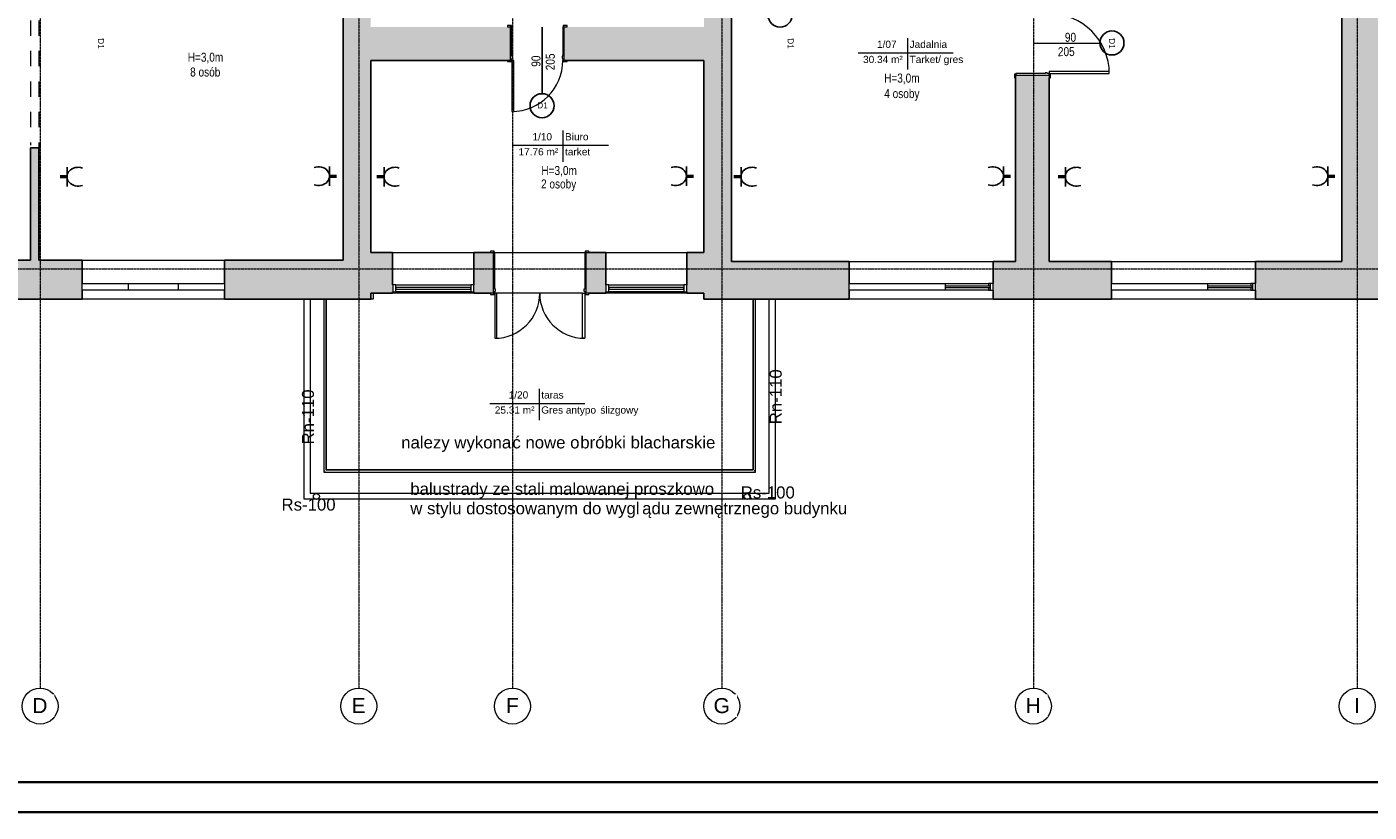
# Model space of a CAD drawing. Header units: centimetres. Extents: x 14504 to 44111, y -18976 to -7683.
# Tile 69 of 141: x 30318 to 32554, y -18976 to -17667. Entities that reach past the tile are written whole.
import ezdxf

# ---------------------------------------------------------------- set-up
doc = ezdxf.new("R2010")
doc.units = ezdxf.units.CM
for name, pattern in [('Kreska', [0.635, 0.3175, -0.3175]), ('Linia siatki', [0.9925, 0.47, -0.2175, 0.0875, -0.2175]), ('Ukryty', [0.714375, 0.47625, -0.238125])]:
    doc.linetypes.add(name, pattern=pattern)
for name, color, linetype, lineweight in [('_gruba', 90, 'Continuous', 35), ('A-AREA', 32, 'Continuous', 9), ('A-AREA-IDEN', 4, 'Continuous', 9), ('A-DETL-HDLN', 90, 'Ukryty', 9), ('A-DETL-MEDM', 33, 'Continuous', 25), ('A-DETL-THIN', 151, 'Continuous', 9), ('A-DOOR', 31, 'Continuous', 9), ('A-DOOR-FRAM', 31, 'Continuous', 18), ('A-FLOR', 192, 'Continuous', 9), ('A-FLOR-HRAL', 11, 'Continuous', 9), ('A-GLAZ', 151, 'Continuous', 9), ('A-WALL', 4, 'Continuous', 9), ('A-WALL-PATT', 111, 'Continuous', 25), ('G-ANNO-TEXT', 8, 'Continuous', 9), ('G-ANNO-TTLB', 6, 'Continuous', 9), ('I-WALL', 2, 'Continuous', 9), ('IE inst', 1, 'Continuous', 50), ('S-GRID', 8, 'Continuous', 9), ('S-GRID-IDEN', 8, 'Continuous', 9)]:
    doc.layers.add(name, color=color, linetype=linetype, lineweight=lineweight)
doc.styles.add('Arial', font='arial.ttf', dxfattribs={"height": 23.8125})
doc.styles.add('Arial_1', font='arial.ttf', dxfattribs={"height": 12})
doc.styles.add('Arial_2', font='arial.ttf', dxfattribs={"height": 18})
doc.styles.add('Arial_3', font='arial.ttf', dxfattribs={"width": 0.8, "height": 18})
doc.styles.add('Arial_5', font='arial.ttf', dxfattribs={"height": 15})
doc.styles.add('Arial_B', font='arialbd.ttf', dxfattribs={"height": 3})
doc.styles.add('Arial_B_1', font='arialbd.ttf', dxfattribs={"width": 0.95, "height": 2.4})

# ---------------------------------------------------------------- blocks, each defined once
blk = doc.blocks.new('Aluminum_1 szybowe - Okno 240_265 p_85-591871-4_Poziom piętra')
at = {"layer": 'A-GLAZ', "lineweight": 18}
for p, q in [((-132.1, 19.2), (-137.2, 19.2)), ((-137.2, 19.2), (-137.2, 7.7)), ((-137.2, 7.7), (-132.1, 7.7)), ((-132.1, 7.7), (-132.1, 19.2)), ((-57.2, 14.7), (-132.1, 14.7)), ((-132.1, 14.7), (-132.1, 12.2)), ((-132.1, 12.2), (-57.2, 12.2))]:
    blk.add_line(p, q, dxfattribs=at)
at = {"layer": 'A-GLAZ'}
for p, q in [((-129.5, 19.2), (-57.2, 19.2)), ((-57.2, 7.7), (-129.5, 7.7))]:
    blk.add_line(p, q, dxfattribs=at)
blk = doc.blocks.new('Drzwi-zewnętrzne-dwuskrzydłowe-przeszklone-okleina drewniana - 1500 x 2400mm-541410-4_Poziom piętra')
at = {"layer": 'A-DOOR', "lineweight": 18}
for p, q in [((-75, 33.6825), (-75, 108.6825)), ((-75, 108.6825), (-71.5, 108.6825)), ((-71.5, 108.6825), (-71.5, 33.6825)), ((75, 108.6825), (71.5, 108.6825)), ((71.5, 108.6825), (71.5, 33.6825)), ((75, 33.6825), (75, 108.6825)), ((-71.5, 33.6825), (-75, 33.6825)), ((71.5, 33.6825), (75, 33.6825))]:
    blk.add_line(p, q, dxfattribs=at)
at = {"layer": 'A-DOOR'}
for p, q in [((-75.635, 35.6825), (-82.135, 35.6825)), ((-82.135, 35.6825), (-82.135, 33.6825)), ((-82.135, 33.6825), (-75.635, 33.6825)), ((-75.635, 33.6825), (-75.635, 35.6825)), ((82.135, 35.6825), (75.635, 35.6825)), ((75.635, 35.6825), (75.635, 33.6825)), ((75.635, 33.6825), (82.135, 33.6825)), ((82.135, 33.6825), (82.135, 35.6825)), ((-75.635, -34.3175), (-82.135, -34.3175)), ((-82.135, -34.3175), (-82.135, -36.3175)), ((-82.135, -36.3175), (-75.635, -36.3175)), ((-75.635, -36.3175), (-75.635, -34.3175)), ((82.135, -34.3175), (75.635, -34.3175)), ((75.635, -34.3175), (75.635, -36.3175)), ((75.635, -36.3175), (82.135, -36.3175)), ((82.135, -36.3175), (82.135, -34.3175))]:
    blk.add_line(p, q, dxfattribs=at)
for centre, start, end in [((-75, 33.6825), 0, 90), ((75, 33.6825), 90, 180)]:
    blk.add_arc(centre, 75, start, end, dxfattribs=at)
at = {"layer": 'A-DOOR-FRAM'}
for p, q in [((-75, 33.6825), (-77.5, 33.6825)), ((-77.5, 33.6825), (-77.5, -34.3175)), ((-75, 30.1825), (-75, 33.6825)), ((-73.73, 30.1825), (-75, 30.1825)), ((-75, -34.3175), (-75, 26.69)), ((-75, 26.69), (-73.73, 26.69)), ((-73.73, 26.69), (-73.73, 30.1825)), ((75, 30.1825), (73.73, 30.1825)), ((73.73, 30.1825), (73.73, 26.69)), ((73.73, 26.69), (75, 26.69)), ((75, 33.6825), (75, 30.1825)), ((77.5, 33.6825), (75, 33.6825)), ((75, 26.69), (75, -34.3175)), ((77.5, -34.3175), (77.5, 33.6825)), ((-77.5, -34.3175), (-75, -34.3175)), ((75, -34.3175), (77.5, -34.3175))]:
    blk.add_line(p, q, dxfattribs=at)
blk = doc.blocks.new('Aluminum_1 szybowe - Okno w piwnicy 135_145-541561-4_Poziom piętra')
at = {"layer": 'A-GLAZ', "lineweight": 18}
for p, q in [((-132.1, 34.1), (-137.2, 34.1)), ((-137.2, 34.1), (-137.2, 22.7)), ((-137.2, 22.7), (-132.1, 22.7)), ((-132.1, 22.7), (-132.1, 34.1)), ((-7.2, 29.7), (-132.1, 29.7)), ((-132.1, 29.7), (-132.1, 27.1)), ((-132.1, 27.1), (-7.2, 27.1)), ((-2.2, 34.1), (-7.2, 34.1)), ((-7.2, 34.1), (-7.2, 22.7)), ((-7.2, 27.1), (-7.2, 29.7)), ((-7.2, 22.7), (-2.2, 22.7)), ((-2.2, 22.7), (-2.2, 34.1))]:
    blk.add_line(p, q, dxfattribs=at)
at = {"layer": 'A-GLAZ'}
for p, q in [((-132.1, 34.1), (-7.2, 34.1)), ((-7.2, 22.7), (-132.1, 22.7))]:
    blk.add_line(p, q, dxfattribs=at)
blk = doc.blocks.new('Typ poręczy górnej - Górna poręcz_wewnętrzny_-564454-4_Poziom piętra')
at = {"layer": 'A-FLOR-HRAL'}
for p, q in [((16161.6, -10415.7), (16161.6, -10703.7)), ((16165.6, -10699.7), (16165.6, -10415.7)), ((16876.6, -10415.7), (16876.6, -10699.7)), ((16880.6, -10703.7), (16880.6, -10415.7)), ((16161.6, -10703.7), (16880.6, -10703.7)), ((16876.6, -10699.7), (16165.6, -10699.7))]:
    blk.add_line(p, q, dxfattribs=at)
for points, knots in [([(16163.4, -10701.9), (16163.4, -10701.9), (16163.5, -10701.8), (16163.6, -10701.7), (16163.7, -10701.6), (16163.8, -10701.5), (16163.9, -10701.5)], [0.46272837, 0.46272837, 0.46272837, 0.46272837, 0.47916667, 0.5, 0.52083333, 0.53727163, 0.53727163, 0.53727163, 0.53727163]), ([(16879, -10702.1), (16878.9, -10702), (16878.9, -10702), (16878.8, -10701.8), (16878.6, -10701.7), (16878.5, -10701.6), (16878.4, -10701.5), (16878.4, -10701.5)], [0.44538644, 0.44538644, 0.44538644, 0.44538644, 0.45833333, 0.47916667, 0.5, 0.52083333, 0.53727163, 0.53727163, 0.53727163, 0.53727163])]:
    blk.add_open_spline(points, degree=3, knots=knots, dxfattribs=at)
blk = doc.blocks.new('Typ poręczy górnej - Górna poręcz_wewnętrzny_-V2-4_Poziom piętra')
at = {"layer": 'A-FLOR-HRAL'}
for p, q in [((16161.6, -10415.7), (16161.6, -10703.7)), ((16165.6, -10415.7), (16165.6, -10699.7)), ((16876.6, -10699.7), (16876.6, -10415.7)), ((16880.6, -10703.7), (16880.6, -10415.7)), ((16161.6, -10703.7), (16880.6, -10703.7)), ((16165.6, -10699.7), (16876.6, -10699.7))]:
    blk.add_line(p, q, dxfattribs=at)
blk = doc.blocks.new('Aluminum_2 szybowe - 160x140-603551-4_Poziom piętra')
at = {"layer": 'A-GLAZ'}
for p, q in [((-137.2, 20.2), (22.8, 20.2)), ((-137.2, 8.7), (-137.2, 20.2)), ((22.8, 8.7), (-137.2, 8.7)), ((22.8, 20.2), (22.8, 8.7))]:
    blk.add_line(p, q, dxfattribs=at)
blk = doc.blocks.new('Aluminum_2 szybowe - 160x140-603873-4_Poziom piętra')
at = {"layer": 'A-GLAZ', "lineweight": 18}
for p, q in [((-132.1, 19.2), (-134.6, 19.2)), ((-134.6, 7.7), (-132.1, 7.7)), ((-132.1, 14.7), (-132.1, 19.2)), ((-132.1, 7.7), (-132.1, 12.2))]:
    blk.add_line(p, q, dxfattribs=at)
at = {"layer": 'A-GLAZ'}
for p, q in [((-132.1, 19.2), (-59.7, 19.2)), ((-59.7, 7.7), (-132.1, 7.7))]:
    blk.add_line(p, q, dxfattribs=at)
blk = doc.blocks.new('Aluminum_2 szybowe - 160x140-V3-4_Poziom piętra')
at = {"layer": 'A-GLAZ'}
for p, q in [((-137.2, 19.2), (22.8, 19.2)), ((-137.2, 7.7), (-137.2, 19.2)), ((22.8, 7.7), (-137.2, 7.7)), ((22.8, 19.2), (22.8, 7.7))]:
    blk.add_line(p, q, dxfattribs=at)
blk = doc.blocks.new('Drzwi-wewnętrzne-jednoskrzydłowe-dwupanelowe-drewniane - 900 x 2100mm-623786-4_Poziom piętra')
at = {"layer": 'A-DOOR', "lineweight": 18}
for p, q in [((42.5, 112.6825), (39, 112.6825)), ((39, 112.6825), (39, 27.6825)), ((42.5, 27.6825), (42.5, 112.6825)), ((39, 27.6825), (42.5, 27.6825))]:
    blk.add_line(p, q, dxfattribs=at)
at = {"layer": 'A-DOOR'}
for p, q in [((-43.135, 29.6825), (-49.635, 29.6825)), ((-49.635, 29.6825), (-49.635, 27.6825)), ((-49.635, 27.6825), (-43.135, 27.6825)), ((-43.135, 27.6825), (-43.135, 29.6825)), ((49.635, 29.6825), (43.135, 29.6825)), ((43.135, 29.6825), (43.135, 27.6825)), ((43.135, 27.6825), (49.635, 27.6825)), ((49.635, 27.6825), (49.635, 29.6825)), ((-43.135, -28.3175), (-49.635, -28.3175)), ((-49.635, -28.3175), (-49.635, -30.3175)), ((-49.635, -30.3175), (-43.135, -30.3175)), ((-43.135, -30.3175), (-43.135, -28.3175)), ((49.635, -28.3175), (43.135, -28.3175)), ((43.135, -28.3175), (43.135, -30.3175)), ((43.135, -30.3175), (49.635, -30.3175)), ((49.635, -30.3175), (49.635, -28.3175))]:
    blk.add_line(p, q, dxfattribs=at)
blk.add_arc((42.5, 27.6825), 85, 90, 180, dxfattribs=at)
at = {"layer": 'A-DOOR-FRAM'}
for p, q in [((-42.5, 27.6825), (-45, 27.6825)), ((-45, 27.6825), (-45, -28.3175)), ((-42.5, 24.1825), (-42.5, 27.6825)), ((-41.23, 24.1825), (-42.5, 24.1825)), ((-41.23, 20.69), (-41.23, 24.1825)), ((42.5, 24.1825), (41.23, 24.1825)), ((41.23, 24.1825), (41.23, 20.69)), ((42.5, 27.6825), (42.5, 24.1825)), ((45, 27.6825), (42.5, 27.6825)), ((45, -28.3175), (45, 27.6825)), ((-42.5, -28.3175), (-42.5, 20.69)), ((-42.5, 20.69), (-41.23, 20.69)), ((41.23, 20.69), (42.5, 20.69)), ((42.5, 20.69), (42.5, -28.3175)), ((-45, -28.3175), (-42.5, -28.3175)), ((42.5, -28.3175), (45, -28.3175))]:
    blk.add_line(p, q, dxfattribs=at)
blk = doc.blocks.new('Drzwi-wewnętrzne-jednoskrzydłowe-dwupanelowe-drewniane - 1000 x 2100mm-625501-4_Poziom piętra')
at = {"layer": 'A-DOOR', "lineweight": 18}
for p, q in [((50, 127.6825), (46.5, 127.6825)), ((46.5, 127.6825), (46.5, 27.6825)), ((50, 27.6825), (50, 127.6825)), ((46.5, 27.6825), (50, 27.6825))]:
    blk.add_line(p, q, dxfattribs=at)
at = {"layer": 'A-DOOR'}
for p, q in [((-50.635, 29.6825), (-57.135, 29.6825)), ((-57.135, 29.6825), (-57.135, 27.6825)), ((-57.135, 27.6825), (-50.635, 27.6825)), ((-50.635, 27.6825), (-50.635, 29.6825)), ((57.135, 29.6825), (50.635, 29.6825)), ((50.635, 29.6825), (50.635, 27.6825)), ((50.635, 27.6825), (57.135, 27.6825)), ((57.135, 27.6825), (57.135, 29.6825)), ((-50.635, -28.3175), (-57.135, -28.3175)), ((-57.135, -28.3175), (-57.135, -30.3175)), ((-57.135, -30.3175), (-50.635, -30.3175)), ((-50.635, -30.3175), (-50.635, -28.3175)), ((57.135, -28.3175), (50.635, -28.3175)), ((50.635, -28.3175), (50.635, -30.3175)), ((50.635, -30.3175), (57.135, -30.3175)), ((57.135, -30.3175), (57.135, -28.3175))]:
    blk.add_line(p, q, dxfattribs=at)
blk.add_arc((50, 27.6825), 100, 90, 180, dxfattribs=at)
at = {"layer": 'A-DOOR-FRAM'}
for p, q in [((-50, 27.6825), (-52.5, 27.6825)), ((-52.5, 27.6825), (-52.5, -28.3175)), ((-50, 24.1825), (-50, 27.6825)), ((-48.73, 24.1825), (-50, 24.1825)), ((-48.73, 20.69), (-48.73, 24.1825)), ((50, 24.1825), (48.73, 24.1825)), ((48.73, 24.1825), (48.73, 20.69)), ((50, 27.6825), (50, 24.1825)), ((52.5, 27.6825), (50, 27.6825)), ((52.5, -28.3175), (52.5, 27.6825)), ((-50, -28.3175), (-50, 20.69)), ((-50, 20.69), (-48.73, 20.69)), ((48.73, 20.69), (50, 20.69)), ((50, 20.69), (50, -28.3175)), ((-52.5, -28.3175), (-50, -28.3175)), ((50, -28.3175), (52.5, -28.3175))]:
    blk.add_line(p, q, dxfattribs=at)
blk = doc.blocks.new('Siatka - M_Symbol siatki - okrąg-11506-4_Poziom piętra')
at = {"layer": 'S-GRID-IDEN'}
blk.add_circle((0, 0), 0.3, dxfattribs=at)
blk = doc.blocks.new('Etyk_pom_1_mala - Etyk_pom_1_mala-219433-4_Poziom piętra')
at = {"layer": 'A-AREA-IDEN'}
for p, q in [((-0.096, 0.144), (-0.096, -0.378)), ((-0.915, -0.101), (0.666, -0.101))]:
    blk.add_line(p, q, dxfattribs=at)

msp = doc.modelspace()

# ---------------------------------------------------------------- hatches: boundary and pattern name
at = {"layer": 'A-WALL-PATT', "lineweight": 9, "transparency": 33554610}
h = msp.add_hatch(color=256, dxfattribs=at)
h.paths.add_polyline_path([(30890.6, -18121.4), (30890.6, -17267.4), (30844.6, -17267.4), (30844.6, -18121.4), (30855.7, -18121.4)])
h.paths.add_polyline_path([(30855.7, -17122.4), (30890.6, -17122.4), (30890.6, -16518.4), (30844.6, -16518.4), (30844.6, -16734.8), (30845.3, -16734.8), (30845.3, -16736.8), (30844.6, -16736.8), (30844.6, -16748.8), (30845.3, -16748.8), (30845.3, -16750.8), (30844.6, -16750.8), (30844.6, -17122.4), (30850.6, -17122.4)])
h = msp.add_hatch(color=256, dxfattribs=at)
h.paths.add_polyline_path([(31445.6, -18058.4), (31491.6, -18058.4), (31491.6, -17280.4), (31445.6, -17280.4), (31445.6, -18043.4)])
h.paths.add_polyline_path([(31475.6, -17135.4), (31491.6, -17135.4), (31491.6, -16518.4), (31445.6, -16518.4), (31445.6, -17135.4)])
h = msp.add_hatch(color=256, dxfattribs=at)
h.paths.add_polyline_path([(32508.6, -18058.4), (32571.6, -18058.4), (32571.6, -17285.9), (32508.6, -17285.9), (32508.6, -17453.1)])
h.paths.add_polyline_path([(32556.6, -17095.9), (32571.6, -17095.9), (32571.6, -16548.4), (32508.6, -16548.4), (32508.6, -17095.9), (32545.2, -17095.9)])
h = msp.add_hatch(color=256, dxfattribs=at)
h.paths.add_polyline_path([(32014.1, -18058.4), (32021.1, -18058.4), (32021.1, -17747.9), (31965.1, -17747.9), (31965.1, -18058.4), (31993.6, -18058.4)])
h.paths.add_polyline_path([(31965.1, -17642.9), (32021.1, -17642.9), (32021.1, -17332.4), (31965.1, -17332.4), (31965.1, -17638.3)])
h = msp.add_hatch(color=256, dxfattribs=at)
h.paths.add_polyline_path([(31118.5, -17723.4), (31123.1, -17723.4), (31123.1, -17667.4), (30890.6, -17667.4), (30890.6, -17723.4), (31058.5, -17723.4)])
h.paths.add_polyline_path([(31383, -17723.4), (31445.6, -17723.4), (31445.6, -17667.4), (31213.1, -17667.4), (31213.1, -17723.4), (31220.7, -17723.4)])
msp.add_hatch(color=256, dxfattribs=at).paths.add_polyline_path([(30330.6, -18056.4), (30337.6, -18056.4), (30337.6, -17868.9), (30323.6, -17868.9), (30323.6, -18056.4)])
h = msp.add_hatch(color=256, dxfattribs=at)
h.paths.add_polyline_path([(31445.6, -18111.4), (31445.6, -18043.4), (31417.1, -18043.4), (31417.1, -18111.4)])
h.paths.add_polyline_path([(31249.6, -18111.4), (31282.1, -18111.4), (31282.1, -18043.4), (31249.6, -18043.4), (31249.6, -18108.9)])
h.paths.add_polyline_path([(30926, -18111.4), (30927.1, -18111.4), (30927.1, -18043.4), (30890.6, -18043.4), (30890.6, -18111.4), (30896.3, -18111.4)])
h.paths.add_polyline_path([(31090, -18111.4), (31094.6, -18111.4), (31094.6, -18043.4), (31062.1, -18043.4), (31062.1, -18111.4)])
h = msp.add_hatch(color=256, dxfattribs=at)
h.paths.add_polyline_path([(30330.6, -18121.4), (30330.6, -18056.4), (30234.1, -18056.4), (30234.1, -18121.4)])
h.paths.add_polyline_path([(29996.6, -18121.4), (29996.6, -18056.4), (29839.6, -18056.4), (29839.6, -18121.4)])
h = msp.add_hatch(color=256, dxfattribs=at)
h.paths.add_polyline_path([(30794.9, -18121.4), (30844.6, -18121.4), (30844.6, -18056.4), (30647.1, -18056.4), (30647.1, -18121.4), (30774.6, -18121.4)])
h.paths.add_polyline_path([(30409.6, -18121.4), (30409.6, -18121.4), (30409.6, -18056.4), (30330.6, -18056.4), (30330.6, -18121.4)])
h = msp.add_hatch(color=256, dxfattribs=at)
h.paths.add_polyline_path([(31927.6, -18121.4), (31993.6, -18121.4), (31993.6, -18058.4), (31927.6, -18058.4), (31927.6, -18106.4)])
h.paths.add_polyline_path([(31464.1, -18121.4), (31687.6, -18121.4), (31687.6, -18058.4), (31445.6, -18058.4), (31445.6, -18121.4)])
h = msp.add_hatch(color=256, dxfattribs=at)
h.paths.add_polyline_path([(32364.6, -18121.4), (32571.6, -18121.4), (32571.6, -18058.4), (32364.6, -18058.4), (32364.6, -18106.4)])
h.paths.add_polyline_path([(32124.6, -18121.4), (32124.6, -18058.4), (31993.6, -18058.4), (31993.6, -18121.4), (32031.9, -18121.4)])

# ---------------------------------------------------------------- linework, layer by layer
at = {"layer": 'A-AREA'}
for p, q in [((30789.6, -18121.4), (30789.6, -18444.4)), ((31554.6, -18444.4), (31554.6, -18121.4)), ((30789.6, -18444.4), (31554.6, -18444.4))]:
    msp.add_line(p, q, dxfattribs=at)
at = {"layer": 'A-DETL-HDLN', "linetype": 'Kreska', "ltscale": 80}
for p, q in [((30323.6, -17504.4), (30323.6, -17864.4)), ((30337.6, -17504.4), (30337.6, -17868.9))]:
    msp.add_line(p, q, dxfattribs=at)
at = {"layer": 'A-DETL-MEDM'}
for p, q in [((31176, -17667.8), (31176, -17778.8)), ((31994.6, -17695.4), (32105.6, -17694.5))]:
    msp.add_line(p, q, dxfattribs=at)
for centre in [(31572.6, -17647.9), (32125.6, -17694.3), (31176, -17798.8)]:
    msp.add_circle(centre, 20, dxfattribs=at)
at = {"layer": 'A-DETL-THIN'}
for p, q in [((30779.6, -18454.4), (30779.6, -18121.2)), ((31564.6, -18121.4), (31564.6, -18454.4)), ((31564.6, -18454.4), (30779.6, -18454.4))]:
    msp.add_line(p, q, dxfattribs=at)
for centre in [(30800, -18450), (31518, -18450)]:
    msp.add_circle(centre, 5, dxfattribs=at)
at = {"layer": 'A-FLOR'}
for p, q in [((31097.1, -18043.4), (31247.1, -18043.4)), ((30894.6, -18111.4), (30894.6, -18121.2)), ((31243.6, -18111.4), (31100.6, -18111.4)), ((30789.6, -18121.4), (30789.6, -18444.4)), ((30894.6, -18121.2), (30890.6, -18121.2)), ((31554.6, -18444.4), (31554.6, -18121.4)), ((30789.6, -18444.4), (31554.6, -18444.4))]:
    msp.add_line(p, q, dxfattribs=at)
at = {"layer": 'A-WALL', "lineweight": 25}
for p, q in [((30844.6, -17326.9), (30844.6, -18056.4)), ((32508.6, -17332.4), (32508.6, -18058.4)), ((31491.6, -18058.4), (31491.6, -17559.4)), ((30890.6, -18043.4), (30890.6, -17723.4)), ((31445.6, -17723.4), (31445.6, -18043.4)), ((30323.6, -17868.9), (30323.6, -18056.4)), ((30337.6, -17868.9), (30323.6, -17868.9)), ((30337.6, -18056.4), (30337.6, -17868.9)), ((30927.1, -18043.4), (30890.6, -18043.4)), ((30927.1, -18097.4), (30927.1, -18043.4)), ((31090, -18043.4), (31062.1, -18043.4)), ((31062.1, -18043.4), (31062.1, -18097.4)), ((31282.1, -18043.4), (31254.3, -18043.4)), ((31282.1, -18097.4), (31282.1, -18043.4)), ((31445.6, -18043.4), (31417.1, -18043.4)), ((31417.1, -18043.4), (31417.1, -18097.4)), ((30323.6, -18056.4), (30234.1, -18056.4)), ((30409.6, -18056.4), (30337.6, -18056.4)), ((30409.6, -18095), (30409.6, -18056.4)), ((30844.6, -18056.4), (30647.1, -18056.4)), ((30647.1, -18056.4), (30647.1, -18095)), ((31687.6, -18058.4), (31491.6, -18058.4)), ((31687.6, -18095), (31687.6, -18058.4)), ((31965.1, -18058.4), (31927.6, -18058.4)), ((31927.6, -18058.4), (31927.6, -18095)), ((32124.6, -18058.4), (32021.1, -18058.4)), ((32124.6, -18095), (32124.6, -18058.4)), ((32508.6, -18058.4), (32364.6, -18058.4)), ((32364.6, -18058.4), (32364.6, -18095)), ((30409.6, -18121.4), (30409.6, -18106.4)), ((30647.1, -18106.4), (30647.1, -18121.4)), ((30890.6, -18111.4), (30927.1, -18111.4)), ((30890.6, -18121.4), (30890.6, -18111.4)), ((30927.1, -18111.4), (30927.1, -18108.9)), ((31062.1, -18108.9), (31062.1, -18111.4)), ((31062.1, -18111.4), (31090, -18111.4)), ((31254.3, -18111.4), (31282.1, -18111.4)), ((31282.1, -18111.4), (31282.1, -18108.9)), ((31417.1, -18108.9), (31417.1, -18111.4)), ((31417.1, -18111.4), (31445.6, -18111.4)), ((31445.6, -18111.4), (31445.6, -18121.4)), ((31687.6, -18121.4), (31687.6, -18106.4)), ((31927.6, -18106.4), (31927.6, -18121.4)), ((32124.6, -18121.4), (32124.6, -18106.4)), ((32364.6, -18106.4), (32364.6, -18121.4)), ((30234.1, -18121.4), (30409.6, -18121.4)), ((30647.1, -18121.4), (30890.6, -18121.4)), ((31445.6, -18121.4), (31687.6, -18121.4)), ((31927.6, -18121.4), (32124.6, -18121.4)), ((32364.6, -18121.4), (32571.6, -18121.4))]:
    msp.add_line(p, q, dxfattribs=at)
at = {"layer": 'A-WALL'}
for p, q in [((30927.1, -18043.4), (31062.1, -18043.4)), ((31282.1, -18043.4), (31417.1, -18043.4)), ((30409.6, -18056.4), (30647.1, -18056.4)), ((31687.6, -18058.4), (31927.6, -18058.4)), ((32124.6, -18058.4), (32364.6, -18058.4)), ((31062.1, -18111.4), (30927.1, -18111.4)), ((31417.1, -18111.4), (31282.1, -18111.4)), ((30647.1, -18121.4), (30409.6, -18121.4)), ((31927.6, -18121.4), (31687.6, -18121.4)), ((32364.6, -18121.4), (32124.6, -18121.4))]:
    msp.add_line(p, q, dxfattribs=at)
at = {"layer": 'I-WALL', "lineweight": 25}
for p, q in [((30890.6, -17723.4), (31118.5, -17723.4)), ((31217.8, -17723.4), (31445.6, -17723.4)), ((31965.1, -17752.5), (31965.1, -18058.4)), ((32021.1, -18058.4), (32021.1, -17752.5))]:
    msp.add_line(p, q, dxfattribs=at)
at = {"layer": 'IE inst', "linetype": 'Continuous', "lineweight": -3}
for p, q in [((30384.7, -17933.4), (30384.7, -17901.2)), ((30821.9, -17932.6), (30821.9, -17900.3)), ((30912.7, -17933.4), (30912.7, -17901.2)), ((31416.5, -17932.6), (31416.5, -17900.3)), ((31507.6, -17933.4), (31507.6, -17901.2)), ((31944.8, -17932.6), (31944.8, -17900.3)), ((32048, -17933.4), (32048, -17901.2)), ((32485.2, -17932.6), (32485.2, -17900.3))]:
    msp.add_line(p, q, dxfattribs=at)
at = {"layer": 'IE inst'}
for p, q in [((30384.6, -17917.2), (30372.9, -17917.2)), ((30821.9, -17916.3), (30833.6, -17916.3)), ((30912.7, -17917.2), (30900.9, -17917.2)), ((31416.5, -17916.3), (31428.2, -17916.3)), ((31507.6, -17917.2), (31495.8, -17917.2)), ((31944.8, -17916.3), (31956.6, -17916.3)), ((32048, -17917.2), (32036.2, -17917.2)), ((32485.2, -17916.3), (32496.9, -17916.3))]:
    msp.add_line(p, q, dxfattribs=at)
at = {"layer": 'IE inst', "linetype": 'Continuous', "lineweight": -3}
for centre in [(30403.1, -17917.1), (30931.1, -17917.1), (31526, -17917.1), (32066.4, -17917.1)]:
    msp.add_ellipse(centre, major_axis=(-18.5, 0), ratio=0.845477, start_param=4.316789, end_param=8.249581, dxfattribs=at)
at = {"layer": 'IE inst', "linetype": 'Continuous', "lineweight": -3, "extrusion": (0, 0, -1)}
for centre in [(30803.5, -17916.2), (31398.1, -17916.2), (31926.4, -17916.2), (32466.8, -17916.2)]:
    msp.add_ellipse(centre, major_axis=(18.5, 0), ratio=0.845477, start_param=4.316789, end_param=8.249581, dxfattribs=at)
at = {"layer": 'S-GRID', "linetype": 'Linia siatki'}
msp.add_line((29444.3, -18070.6), (32937.2, -18070.6), dxfattribs=at)

# ---------------------------------------------------------------- block references
at = {"layer": 'A-AREA-IDEN', "xscale": 99.99999999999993, "yscale": 99.99999999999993, "zscale": 99.99999999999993}
for p in [(31794.3, -17700.7), (31220.2, -17854.6), (31180.6, -18284.9)]:
    msp.add_blockref('Etyk_pom_1_mala - Etyk_pom_1_mala-219433-4_Poziom piętra', p, dxfattribs=at)
at = {"layer": 'A-DOOR'}
for name, p, rotation in [('Drzwi-wewnętrzne-jednoskrzydłowe-dwupanelowe-drewniane - 1000 x 2100mm-625501-4_Poziom piętra', (31993.5, -17695.4), 270), ('Drzwi-wewnętrzne-jednoskrzydłowe-dwupanelowe-drewniane - 900 x 2100mm-623786-4_Poziom piętra', (31168.1, -17695.7), 180), ('Drzwi-zewnętrzne-dwuskrzydłowe-przeszklone-okleina drewniana - 1500 x 2400mm-541410-4_Poziom piętra', (31172.1, -18077.7), 180)]:
    msp.add_blockref(name, p, dxfattribs=dict(at, rotation=rotation))
at = {"layer": 'A-FLOR-HRAL'}
for name in ['Typ poręczy górnej - Górna poręcz_wewnętrzny_-564454-4_Poziom piętra', 'Typ poręczy górnej - Górna poręcz_wewnętrzny_-V2-4_Poziom piętra']:
    msp.add_blockref(name, (14651, -7705.7), dxfattribs=at)
at = {"layer": 'A-GLAZ', "rotation": 180}
for name, p in [('Aluminum_2 szybowe - 160x140-603551-4_Poziom piętra', (30432.5, -18086.2)), ('Aluminum_2 szybowe - 160x140-603551-4_Poziom piętra', (30509.9, -18086.2)), ('Aluminum_1 szybowe - Okno w piwnicy 135_145-541561-4_Poziom piętra', (30925, -18074.7)), ('Aluminum_1 szybowe - Okno w piwnicy 135_145-541561-4_Poziom piętra', (31280, -18074.7)), ('Aluminum_2 szybowe - 160x140-V3-4_Poziom piętra', (31710.5, -18087.2)), ('Aluminum_1 szybowe - Okno 240_265 p_85-591871-4_Poziom piętra', (31790.5, -18087.2)), ('Aluminum_2 szybowe - 160x140-603873-4_Poziom piętra', (31787.9, -18087.2)), ('Aluminum_2 szybowe - 160x140-V3-4_Poziom piętra', (32147.5, -18087.2)), ('Aluminum_1 szybowe - Okno 240_265 p_85-591871-4_Poziom piętra', (32227.5, -18087.2)), ('Aluminum_2 szybowe - 160x140-603873-4_Poziom piętra', (32224.9, -18087.2))]:
    msp.add_blockref(name, p, dxfattribs=at)
at = {"layer": 'S-GRID-IDEN', "xscale": 99.99999999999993, "yscale": 99.99999999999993, "zscale": 99.99999999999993, "rotation": 180}
for p in [(30339.6, -18799.3), (30870.6, -18799.3), (31126.6, -18799.3), (31475.6, -18799.3), (31994.6, -18799.3), (32534.1, -18799.3)]:
    msp.add_blockref('Siatka - M_Symbol siatki - okrąg-11506-4_Poziom piętra', p, dxfattribs=at)

# ---------------------------------------------------------------- texts
at = {"layer": 'A-AREA-IDEN', "char_height": 12, "attachment_point": 1, "style": 'Arial_1'}
for s, insert, width in [('1/07', (31734.1, -17690.5), 42.489), ('Jadalnia', (31788.4, -17690.5), 80.169), ('30.34 m²', (31710.9, -17715.7), 85.781), ('Tarket/ gres', (31788.4, -17715.7), 117.046), ('1/10', (31160, -17844.5), 42.489), ('Biuro', (31214.3, -17844.5), 50.506), ('17.76 m²', (31136.8, -17869.6), 85.781), ('tarket', (31214.3, -17869.6), 55.316), ('1/20', (31120.4, -18274.8), 42.489), ('taras', (31174.7, -18274.8), 48.903), ('25.31 m²', (31097.3, -18299.9), 85.781), ('Gres antypo', (31174.7, -18299.9), 119.451), ('ślizgowy', (31273.2, -18299.9), 81.772)]:
    msp.add_mtext(s, dxfattribs=dict(at, insert=insert, width=width))
at = {"layer": 'G-ANNO-TEXT', "attachment_point": 1}
for s, insert, char_height, width, rotation, style in [('D1', (30446.1, -17686.2), 10, 21.646, 270.477, 'Arial_2'), ('D1', (31595.3, -17686.2), 10, 21.646, 270.477, 'Arial_2'), ('90', (32047.1, -17677.4), 15, 28.861, 0.477, 'Arial_3'), ('D1', (32130.7, -17686.2), 10, 21.646, 270.477, 'Arial_2'), ('90', (31158.4, -17733.9), 15, 28.861, 90, 'Arial_3'), ('205', (31182.2, -17739.8), 15, 43.291, 90, 'Arial_3'), ('205', (32035.4, -17701.3), 15, 43.291, 0.477, 'Arial_3'), ('Rn-110', (31555.3, -18329.7), 20, 113.038, 90, 'Arial_5'), ('Rn-110', (30776, -18363.3), 20, 113.038, 90, 'Arial_5')]:
    msp.add_mtext(s, dxfattribs=dict(at, insert=insert, char_height=char_height, width=width, rotation=rotation, style=style))
for s, insert, char_height, width, style in [('H=3,0m', (30585.7, -17710.5), 15, 91.392, 'Arial_3'), ('8 osób', (30589.7, -17735.2), 15, 75.359, 'Arial_3'), ('H=3,0m', (31745.9, -17745.3), 15, 91.392, 'Arial_3'), ('4 osoby', (31746.2, -17771.1), 15, 87.384, 'Arial_3'), ('D1', (31167.9, -17793.2), 10, 21.646, 'Arial_2'), ('H=3,0m', (31174.9, -17899.3), 15, 91.392, 'Arial_3'), ('2 osoby', (31174.3, -17921.7), 15, 87.384, 'Arial_3'), ('nalezy wykona', (30941.4, -18349.9), 20, 224.472, 'Arial_5'), ('ć nowe o', (31126.6, -18349.9), 20, 137.089, 'Arial_5'), ('bróbki blacharskie ', (31239.7, -18349.9), 20, 290.211, 'Arial_5'), ('balustrady ze stali malowanej proszkowo', (30956.5, -18427.3), 20, 624.515, 'Arial_5'), ('Rs-100', (31507.1, -18433.3), 20, 111.435, 'Arial_5'), ('Rs-100', (30742, -18453.6), 20, 111.435, 'Arial_5'), ('w stylu dostosowanym do wygl', (30956.5, -18459.7), 20, 468.185, 'Arial_5'), ('ądu zewnętrznego budynku', (31342.8, -18459.7), 20, 420.084, 'Arial_5')]:
    msp.add_mtext(s, dxfattribs=dict(at, insert=insert, char_height=char_height, width=width, style=style))
at = {"layer": 'G-ANNO-TTLB', "attachment_point": 1}
for s, insert, char_height, width, style in [('\\A1;\\pi153.657;Przebudowa pomieszczeń w budynku \\P\\pi37.4677;Środowiskowego Domu Samopomocy typu C wraz \\P\\pi70.0917;z\\~budową szybu windowego i montażem windy \\P\\pi24.2675;wewnątrz budynku przy ul. Pietraszki 15 w Kielcach.', (27130.8, -17841.3), 28, 966.852, 'Arial_B_1'), ('\\pi133.33;FUNDACJA GRAMY Z TOBĄ', (27183.9, -18113.6), 30, 829.17, 'Arial_B')]:
    msp.add_mtext(s, dxfattribs=dict(at, insert=insert, char_height=char_height, width=width, style=style))

# ---------------------------------------------------------------- next in the draw order: texts
at = {"layer": 'S-GRID-IDEN', "char_height": 25, "attachment_point": 1, "style": 'Arial', "bg_fill": 3, "box_fill_scale": 1.25, "bg_fill_color": 256, "bg_fill_true_color": 13158600, "bg_fill_transparency": 0}
for s, insert, width in [('\\fArial|b0|i0|c238|p34|;D', (30326.8, -18786), 30.464), ('\\fArial|b0|i0|c238|p34|;E', (30858.8, -18786), 28.059), ('\\fArial|b0|i0|c238|p34|;F', (31115.8, -18786), 25.654), ('\\fArial|b0|i0|c238|p34|;G', (31461.8, -18786), 32.869), ('\\fArial|b0|i0|c238|p34|;H', (31981.8, -18786), 30.464), ('\\fArial|b0|i0|c238|p34|;I', (32528.9, -18786), 12.025)]:
    msp.add_mtext(s, dxfattribs=dict(at, insert=insert, width=width))

# ---------------------------------------------------------------- next in the draw order: linework, layer by layer
at = {"layer": '_gruba'}
for points in [[(29224, -16006.1), (35324, -16006.1), (35324, -18976.1), (29224, -18976.1)], [(29274, -18926.1), (35274, -18926.1), (35274, -16056.1), (29274, -16056.1)]]:
    msp.add_lwpolyline(points, dxfattribs=at)
at = {"layer": 'S-GRID', "linetype": 'Linia siatki'}
for p, q in [((30339.6, -16156.8), (30339.6, -18769.3)), ((30870.6, -16156.8), (30870.6, -18769.3)), ((31126.6, -16156.8), (31126.6, -18769.3)), ((31475.6, -16156.8), (31475.6, -18769.3)), ((31994.6, -16156.8), (31994.6, -18769.3)), ((32534.1, -16156.8), (32534.1, -18769.3))]:
    msp.add_line(p, q, dxfattribs=at)

doc.saveas('drawing.dxf')
